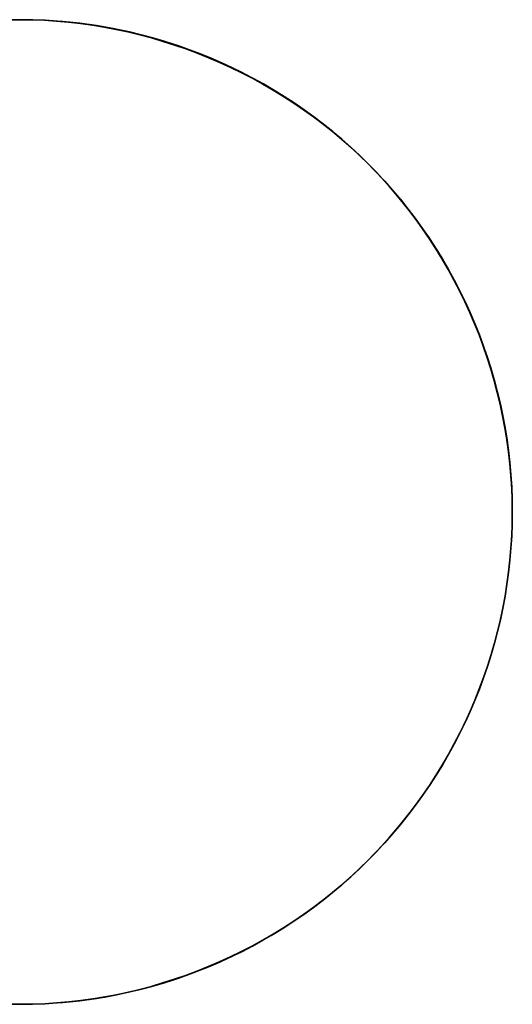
# Model space of a CAD drawing. Header units: millimetres. Extents: x -88 to 88, y -12 to 103.
# Tile 114 of 256: x -57.001 to -56.25, y 32.95 to 34.45. Entities that reach past the tile are written whole.
import ezdxf

# ---------------------------------------------------------------- set-up
doc = ezdxf.new("R2010")
doc.units = ezdxf.units.MM
doc.layers.add('TOP', color=7, linetype='Continuous', true_color=0xc80000)

msp = doc.modelspace()

# ---------------------------------------------------------------- linework, layer by layer
at = {"layer": 'TOP', "color": 254, "true_color": 0xcad1ee}
for points in [[(-56.24999999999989, 33.70000000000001), (-56.25044689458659, 33.72588710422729), (-56.25178704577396, 33.75174335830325), (-56.2540188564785, 33.77753794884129), (-56.25713966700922, 33.80324013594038), (-56.26114575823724, 33.82881928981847), (-56.26603235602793, 33.85424492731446), (-56.27179363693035, 33.87948674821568), (-56.2784227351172, 33.90451467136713), (-56.28591175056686, 33.92929887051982), (-56.29425175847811, 33.95380980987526), (-56.30343281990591, 33.97801827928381), (-56.31344399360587, 34.00189542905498), (-56.32427334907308, 34.02541280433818), (-56.33590798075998, 34.04854237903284), (-56.34833402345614, 34.0712565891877), (-56.36153666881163, 34.09352836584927), (-56.37550018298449, 34.11533116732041), (-56.390207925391, 34.13663901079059), (-56.40564236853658, 34.15742650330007), (-56.42178511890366, 34.17766887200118), (-56.43861693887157, 34.19734199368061), (-56.45611776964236, 34.21642242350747), (-56.47426675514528, 34.23488742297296), (-56.49304226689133, 34.25271498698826), (-56.51242192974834, 34.26988387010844), (-56.53238264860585, 34.28637361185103), (-56.55290063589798, 34.30216456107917), (-56.57395143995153, 34.31723789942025), (-56.59550997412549, 34.33157566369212), (-56.61755054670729, 34.34516076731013), (-56.64004689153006, 34.35797702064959), (-56.66297219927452, 34.37000915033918), (-56.68629914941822, 34.38124281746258), (-56.70999994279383, 34.39166463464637), (-56.73404633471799, 34.40126218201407), (-56.75840966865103, 34.41002402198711), (-56.78306091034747, 34.41793971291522), (-56.80797068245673, 34.42499982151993), (-56.83310929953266, 34.43119593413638), (-56.8584468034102, 34.43652066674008), (-56.88395299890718, 34.44096767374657), (-56.9095974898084, 34.44453165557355), (-56.93534971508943, 34.44720836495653), (-56.96117898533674, 34.44899461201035), (-56.98705451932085, 34.44988826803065), (-57.01294548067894, 34.44988826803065)], [(-57.01294548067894, 32.95011173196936), (-56.98705451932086, 32.95011173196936), (-56.96117898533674, 32.95100538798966), (-56.93534971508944, 32.95279163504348), (-56.90959748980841, 32.95546834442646), (-56.88395299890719, 32.95903232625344), (-56.85844680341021, 32.96347933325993), (-56.83310929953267, 32.96880406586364), (-56.80797068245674, 32.97500017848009), (-56.78306091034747, 32.98206028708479), (-56.75840966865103, 32.9899759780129), (-56.734046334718, 32.99873781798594), (-56.70999994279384, 33.00833536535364), (-56.68629914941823, 33.01875718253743), (-56.66297219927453, 33.02999084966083), (-56.64004689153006, 33.04202297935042), (-56.6175505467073, 33.05483923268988), (-56.5955099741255, 33.06842433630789), (-56.57395143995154, 33.08276210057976), (-56.55290063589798, 33.09783543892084), (-56.53238264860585, 33.11362638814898), (-56.51242192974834, 33.13011612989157), (-56.49304226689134, 33.14728501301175), (-56.47426675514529, 33.16511257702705), (-56.45611776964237, 33.18357757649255), (-56.43861693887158, 33.2026580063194), (-56.42178511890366, 33.22233112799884), (-56.40564236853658, 33.24257349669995), (-56.390207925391, 33.26336098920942), (-56.3755001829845, 33.2846688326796), (-56.36153666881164, 33.30647163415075), (-56.34833402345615, 33.32874341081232), (-56.33590798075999, 33.35145762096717), (-56.32427334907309, 33.37458719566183), (-56.31344399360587, 33.39810457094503), (-56.30343281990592, 33.4219817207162), (-56.29425175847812, 33.44619019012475), (-56.28591175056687, 33.47070112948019), (-56.2784227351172, 33.49548532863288), (-56.27179363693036, 33.52051325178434), (-56.26603235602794, 33.54575507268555), (-56.26114575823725, 33.57118071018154), (-56.25713966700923, 33.59675986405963), (-56.2540188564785, 33.62246205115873), (-56.25178704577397, 33.64825664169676), (-56.2504468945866, 33.67411289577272), (-56.2499999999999, 33.7)]]:
    msp.add_lwpolyline(points, dxfattribs=at)
at = {"layer": 'TOP', "color": 254, "true_color": 0xcad1ee, "extrusion": (-6.935584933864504e-07, 0.9999999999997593, -2.034222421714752e-08)}
msp.add_lwpolyline([(57.74997429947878, 13.56170421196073), (56.24997890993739, 13.605699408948)], dxfattribs=at)
at = {"layer": 'TOP', "color": 254, "true_color": 0xcad1ee, "extrusion": (0.9999999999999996, -1.032635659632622e-15, 2.900259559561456e-08)}
msp.add_lwpolyline([(33.69999999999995, 13.60576636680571), (33.69999998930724, 13.90608149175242)], dxfattribs=at)
at = {"layer": 'TOP', "color": 254, "true_color": 0xcad1ee, "extrusion": (1, 0, 0)}
msp.add_lwpolyline([(32.95, 13.55726540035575), (32.95, 13.85758358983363)], dxfattribs=at)
at = {"layer": 'TOP', "color": 254, "true_color": 0xcad1ee}
for points in [[(-56.2499999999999, 33.7, 13.60576473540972), (-56.25023941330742, 33.71896787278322, 13.6064316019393), (-56.25095329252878, 33.73783228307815, 13.607080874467), (-56.25213509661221, 33.75658604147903, 13.60771251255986), (-56.25377828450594, 33.77522195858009, 13.60832647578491), (-56.25587631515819, 33.79373284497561, 13.6089227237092), (-56.25842264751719, 33.81211151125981, 13.60950121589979), (-56.26141074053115, 33.83035076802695, 13.6100619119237), (-56.26483405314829, 33.84844342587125, 13.610604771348), (-56.26868604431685, 33.866382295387, 13.61112975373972), (-56.27296017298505, 33.8841601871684, 13.6116368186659), (-56.27764989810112, 33.90176991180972, 13.6121259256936), (-56.28274867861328, 33.9192042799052, 13.61259703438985), (-56.28824997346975, 33.93645610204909, 13.61305010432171), (-56.29414724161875, 33.95351818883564, 13.61348509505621), (-56.30043394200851, 33.97038335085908, 13.61390196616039), (-56.30710353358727, 33.98704439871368, 13.61430067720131), (-56.31445336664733, 34.0041817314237, 13.6146967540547), (-56.32220564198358, 34.0210875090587, 13.61507302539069), (-56.33035440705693, 34.03775613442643, 13.6154294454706), (-56.33889370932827, 34.05418201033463, 13.61576596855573), (-56.34781759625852, 34.07035953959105, 13.61608254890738), (-56.35712011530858, 34.08628312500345, 13.61637914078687), (-56.36679531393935, 34.10194716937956, 13.61665569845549), (-56.37683723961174, 34.11734607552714, 13.61691217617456), (-56.38723993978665, 34.13247424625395, 13.61714852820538), (-56.39799746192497, 34.14732608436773, 13.61736470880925), (-56.40910385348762, 34.16189599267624, 13.61756067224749), (-56.42055316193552, 34.1761783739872, 13.61773637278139), (-56.43233943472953, 34.19016763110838, 13.61789176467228), (-56.4444567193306, 34.20385816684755, 13.61802680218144), (-56.45689906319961, 34.21724438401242, 13.61814143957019), (-56.46966051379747, 34.23032068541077, 13.61823563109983), (-56.48273549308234, 34.24308177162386, 13.61830932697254), (-56.49612031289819, 34.25552376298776, 13.61836248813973), (-56.50980937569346, 34.26764071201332, 13.61839506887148), (-56.52379708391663, 34.27942667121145, 13.61840702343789), (-56.53807784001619, 34.29087569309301, 13.61839830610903), (-56.55264604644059, 34.30198183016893, 13.61836887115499), (-56.56749610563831, 34.31273913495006, 13.61831867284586), (-56.58262242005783, 34.3231416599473, 13.61824766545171), (-56.59801939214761, 34.33318345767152, 13.61815580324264), (-56.61368142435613, 34.34285858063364, 13.61804304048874), (-56.62960291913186, 34.35216108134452, 13.61790933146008), (-56.64577827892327, 34.36108501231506, 13.61775463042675), (-56.66220190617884, 34.36962442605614, 13.61757889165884), (-56.67886820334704, 34.37777337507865, 13.61738206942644), (-56.69577157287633, 34.38552591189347, 13.61716411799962), (-56.71290641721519, 34.39287608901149, 13.61692499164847), (-56.72958090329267, 34.3995522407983, 13.61667529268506), (-56.74645981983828, 34.40584485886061, 13.61640596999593), (-56.7635359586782, 34.41174738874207, 13.61611698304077), (-56.78080211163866, 34.41725327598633, 13.61580829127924), (-56.79825107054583, 34.42235596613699, 13.61547985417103), (-56.81587562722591, 34.4270489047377, 13.61513163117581), (-56.8336685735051, 34.43132553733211, 13.61476358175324), (-56.85162270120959, 34.43517930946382, 13.61437566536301), (-56.86973080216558, 34.43860366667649, 13.61396784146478), (-56.88798566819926, 34.44159205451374, 13.61354006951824), (-56.90638009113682, 34.44413791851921, 13.61309230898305), (-56.92490686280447, 34.44623470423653, 13.61262451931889), (-56.94355877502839, 34.44787585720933, 13.61213665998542), (-56.96232861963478, 34.44905482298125, 13.61162869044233), (-56.98120918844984, 34.44976504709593, 13.61110057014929), (-57.00019327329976, 34.44999997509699, 13.61055225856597), (-57.01859869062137, 34.44976676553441, 13.61000386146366)], [(-57.01854406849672, 34.44976819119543, 13.91032407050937), (-57.00013113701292, 34.4499999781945, 13.91087256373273), (-56.98116712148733, 34.44976397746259, 13.91142017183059), (-56.96230643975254, 34.44905368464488, 13.9119476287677), (-56.94355627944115, 34.44787563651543, 13.91245497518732), (-56.92492382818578, 34.44623636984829, 13.91294225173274), (-56.90641627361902, 34.4441424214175, 13.91340949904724), (-56.88804080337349, 34.4416003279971, 13.9138567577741), (-56.8698046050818, 34.43861662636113, 13.91428406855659), (-56.85171486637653, 34.43519785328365, 13.91469147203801), (-56.83377877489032, 34.43135054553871, 13.91507900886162), (-56.81600351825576, 34.42708123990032, 13.91544671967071), (-56.79839628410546, 34.42239647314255, 13.91579464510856), (-56.78096426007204, 34.41730278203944, 13.91612282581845), (-56.76371463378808, 34.41180670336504, 13.91643130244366), (-56.74665459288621, 34.40591477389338, 13.91672011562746), (-56.72979132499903, 34.39963353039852, 13.91698930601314), (-56.71313201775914, 34.39296950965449, 13.91723891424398), (-56.69599174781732, 34.38562356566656, 13.91747826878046), (-56.67908299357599, 34.37787508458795, 13.91769644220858), (-56.66241135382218, 34.36973002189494, 13.9178934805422), (-56.64598242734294, 34.36119433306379, 13.91806942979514), (-56.62980181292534, 34.35227397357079, 13.91822433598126), (-56.61387510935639, 34.34297489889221, 13.91835824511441), (-56.59820791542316, 34.33330306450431, 13.91847120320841), (-56.58280582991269, 34.32326442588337, 13.91856325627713), (-56.56767445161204, 34.31286493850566, 13.9186344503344), (-56.55281937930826, 34.30211055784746, 13.91868483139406), (-56.53824621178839, 34.29100723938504, 13.91871444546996), (-56.52396054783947, 34.27956093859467, 13.91872333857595), (-56.50996798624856, 34.26777761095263, 13.91871155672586), (-56.49627412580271, 34.25566321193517, 13.91867914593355), (-56.48288456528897, 34.24322369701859, 13.91862615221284), (-56.46980490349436, 34.23046502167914, 13.9185526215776), (-56.45704090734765, 34.21739325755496, 13.91845861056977), (-56.44459596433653, 34.20401162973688, 13.91834415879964), (-56.43247601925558, 34.19032573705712, 13.91820931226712), (-56.42068701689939, 34.17634117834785, 13.9180541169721), (-56.40923490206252, 34.16206355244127, 13.9178786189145), (-56.39812561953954, 34.14749845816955, 13.9176828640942), (-56.38736511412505, 34.13265149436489, 13.9174668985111), (-56.3769593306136, 34.1175282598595, 13.91723076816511), (-56.36691421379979, 34.10213435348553, 13.91697451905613), (-56.35723570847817, 34.08647537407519, 13.91669819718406), (-56.34792975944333, 34.07055692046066, 13.91640184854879), (-56.33900231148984, 34.05438459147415, 13.91608551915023), (-56.33045930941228, 34.03796398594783, 13.91574925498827), (-56.32230669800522, 34.02130070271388, 13.91539310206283), (-56.31455042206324, 34.00440034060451, 13.91501710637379), (-56.30719642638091, 33.9872684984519, 13.91462131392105), (-56.30051597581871, 33.97059546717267, 13.91422246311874), (-56.29421904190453, 33.95371796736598, 13.91380542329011), (-56.28831217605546, 33.93664320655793, 13.91337023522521), (-56.28280192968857, 33.91937839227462, 13.91291693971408), (-56.27769485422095, 33.90193073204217, 13.9124455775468), (-56.27299750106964, 33.88430743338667, 13.91195618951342), (-56.26871642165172, 33.86651570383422, 13.91144881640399), (-56.26485816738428, 33.84856275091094, 13.91092349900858), (-56.26142928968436, 33.83045578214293, 13.91038027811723), (-56.25843633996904, 33.81220200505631, 13.90981919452), (-56.25588586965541, 33.79380862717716, 13.90924028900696), (-56.25378443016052, 33.77528285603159, 13.90864360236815), (-56.25213857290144, 33.75663189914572, 13.90802917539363), (-56.25095484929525, 33.73786296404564, 13.90739704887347), (-56.25023981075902, 33.71898325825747, 13.90674726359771), (-56.25000000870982, 33.6999999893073, 13.90607986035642)], [(-57.01851745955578, 34.44976818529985, 13.91032504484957), (-57.00013113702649, 34.44999997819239, 13.91087256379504), (-56.98176632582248, 34.44976582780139, 13.91140270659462), (-56.9634107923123, 34.44905987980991, 13.91191561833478), (-56.94507512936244, 34.44788652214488, 13.91241115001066), (-56.92676992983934, 34.44625014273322, 13.91288915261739), (-56.90850578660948, 34.44415512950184, 13.91334947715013), (-56.89029329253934, 34.44160587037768, 13.91379197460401), (-56.87214304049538, 34.43860675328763, 13.91421649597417), (-56.85406562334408, 34.43516216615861, 13.91462289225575), (-56.83607163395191, 34.43127649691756, 13.9150110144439), (-56.81817166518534, 34.42695413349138, 13.91538071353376), (-56.80037630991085, 34.42219946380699, 13.91573184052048), (-56.78269616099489, 34.4170168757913, 13.91606424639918), (-56.76514181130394, 34.41141075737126, 13.91637778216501), (-56.74772385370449, 34.40538549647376, 13.91667229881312), (-56.73045288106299, 34.39894548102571, 13.91694764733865), (-56.71333948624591, 34.39209509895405, 13.91720367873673), (-56.69639426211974, 34.3848387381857, 13.91744024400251), (-56.67962780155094, 34.37718078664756, 13.91765719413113), (-56.66305069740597, 34.36912563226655, 13.91785438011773), (-56.64667354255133, 34.36067766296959, 13.91803165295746), (-56.63050692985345, 34.3518412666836, 13.91818886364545), (-56.61456145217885, 34.34262083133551, 13.91832586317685), (-56.59884770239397, 34.33302074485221, 13.9184425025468), (-56.58337627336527, 34.32304539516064, 13.91853863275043), (-56.56815775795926, 34.31269917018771, 13.9186141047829), (-56.55320274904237, 34.30198645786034, 13.91866876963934), (-56.53852183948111, 34.29091164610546, 13.9187024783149), (-56.52412562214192, 34.27947912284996, 13.91871508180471), (-56.51002468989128, 34.26769327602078, 13.91870643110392), (-56.49622963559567, 34.25555849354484, 13.91867637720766), (-56.48275105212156, 34.24307916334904, 13.91862477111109), (-56.46959953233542, 34.2302596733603, 13.91855146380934), (-56.45675644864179, 34.21708966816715, 13.91845664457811), (-56.44424137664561, 34.203603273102, 13.91834097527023), (-56.43206073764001, 34.1898101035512, 13.9182046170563), (-56.42022095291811, 34.1757197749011, 13.91804773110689), (-56.40872844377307, 34.16134190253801, 13.9178704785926), (-56.39758963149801, 34.14668610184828, 13.91767302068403), (-56.38681093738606, 34.13176198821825, 13.91745551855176), (-56.37639878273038, 34.11657917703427, 13.91721813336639), (-56.36635958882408, 34.10114728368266, 13.91696102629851), (-56.35669977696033, 34.08547592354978, 13.9166843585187), (-56.34742576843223, 34.06957471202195, 13.91638829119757), (-56.33854398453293, 34.05345326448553, 13.91607298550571), (-56.33006084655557, 34.03712119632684, 13.91573860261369), (-56.32198277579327, 34.02058812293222, 13.91538530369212), (-56.31431619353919, 34.00386365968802, 13.91501324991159), (-56.30706752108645, 33.98695742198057, 13.91462260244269), (-56.30020781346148, 33.96980153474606, 13.91421179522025), (-56.29378084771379, 33.95251001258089, 13.91378361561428), (-56.28778797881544, 33.93508966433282, 13.91333826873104), (-56.28223056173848, 33.91754729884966, 13.91287595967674), (-56.27710995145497, 33.89988972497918, 13.91239689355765), (-56.27242750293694, 33.88212375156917, 13.91190127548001), (-56.26818457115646, 33.8642561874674, 13.91138931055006), (-56.26438251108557, 33.84629384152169, 13.91086120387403), (-56.26102267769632, 33.82824352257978, 13.91031716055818), (-56.25810642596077, 33.81011203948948, 13.90975738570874), (-56.25563511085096, 33.79190620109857, 13.90918208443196), (-56.25361008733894, 33.77363281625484, 13.90859146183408), (-56.25203271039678, 33.75529869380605, 13.90798572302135), (-56.25090433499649, 33.73691064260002, 13.9073650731), (-56.25022631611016, 33.7184754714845, 13.90672971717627), (-56.25000000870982, 33.6999999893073, 13.90607986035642)], [(-56.2499999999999, 33.7, 13.60576473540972), (-56.25023514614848, 33.71844206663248, 13.60641315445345), (-56.25093792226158, 33.73685993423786, 13.60704719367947), (-56.25210433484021, 33.75524396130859, 13.60766662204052), (-56.25373039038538, 33.7735845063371, 13.60827120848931), (-56.25581209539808, 33.79187192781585, 13.60886072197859), (-56.25834545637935, 33.81009658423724, 13.60943493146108), (-56.26132647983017, 33.82824883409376, 13.60999360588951), (-56.26475117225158, 33.84631903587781, 13.61053651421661), (-56.26861554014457, 33.86429754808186, 13.61106342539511), (-56.27291559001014, 33.88217472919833, 13.61157410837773), (-56.27764732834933, 33.89994093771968, 13.61206833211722), (-56.28280676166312, 33.91758653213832, 13.61254586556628), (-56.28838989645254, 33.93510187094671, 13.61300647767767), (-56.29439273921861, 33.95247731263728, 13.6134499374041), (-56.30081129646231, 33.96970321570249, 13.61387601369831), (-56.30764157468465, 33.98676993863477, 13.61428447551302), (-56.31487958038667, 34.00366783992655, 13.61467509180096), (-56.32252132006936, 34.02038727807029, 13.61504763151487), (-56.33056280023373, 34.03691861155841, 13.61540186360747), (-56.33900002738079, 34.05325219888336, 13.61573755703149), (-56.34782900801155, 34.06937839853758, 13.61605448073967), (-56.35704574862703, 34.08528756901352, 13.61635240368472), (-56.36664625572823, 34.1009700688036, 13.61663109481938), (-56.37662653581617, 34.11641625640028, 13.61689032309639), (-56.38698259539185, 34.13161649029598, 13.61712985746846), (-56.39771044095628, 34.14656112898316, 13.61734946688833), (-56.40880607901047, 34.16124053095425, 13.61754892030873), (-56.42026551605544, 34.17564505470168, 13.61772798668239), (-56.43208475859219, 34.18976505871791, 13.61788643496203), (-56.44425981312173, 34.20359090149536, 13.61802403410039), (-56.45678668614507, 34.21711294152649, 13.61814055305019), (-56.46966138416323, 34.23032153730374, 13.61823576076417), (-56.48286410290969, 34.2431926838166, 13.61830935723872), (-56.49638168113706, 34.25571658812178, 13.6183613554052), (-56.51020438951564, 34.267889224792, 13.61839189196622), (-56.52432249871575, 34.2797065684, 13.61840110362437), (-56.53872627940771, 34.29116459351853, 13.61838912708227), (-56.55340600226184, 34.30225927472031, 13.61835609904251), (-56.56835193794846, 34.31298658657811, 13.61830215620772), (-56.5835543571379, 34.32334250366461, 13.61822743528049), (-56.59900353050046, 34.3333230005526, 13.61813207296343), (-56.61468972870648, 34.34292405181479, 13.61801620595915), (-56.63060322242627, 34.35214163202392, 13.61787997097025), (-56.64673428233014, 34.36097171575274, 13.61772350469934), (-56.66307317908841, 34.36941027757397, 13.61754694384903), (-56.67961018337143, 34.37745329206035, 13.61735042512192), (-56.69633556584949, 34.38509673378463, 13.61713408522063), (-56.71323959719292, 34.39233657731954, 13.61689806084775), (-56.73031254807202, 34.39916879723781, 13.61664248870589), (-56.74754468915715, 34.40558936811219, 13.61636750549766), (-56.76492629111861, 34.41159426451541, 13.61607324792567), (-56.78244762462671, 34.41717946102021, 13.61575985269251), (-56.80009896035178, 34.42234093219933, 13.61542745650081), (-56.81787056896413, 34.42707465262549, 13.61507619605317), (-56.83575272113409, 34.43137659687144, 13.61470620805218), (-56.85373568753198, 34.43524273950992, 13.61431762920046), (-56.87180973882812, 34.43866905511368, 13.61391059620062), (-56.88996514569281, 34.44165151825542, 13.61348524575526), (-56.9081921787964, 34.4441861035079, 13.61304171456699), (-56.92648110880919, 34.44626878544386, 13.61258013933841), (-56.94482220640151, 34.44789553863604, 13.61210065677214), (-56.96320574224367, 34.44906233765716, 13.61160340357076), (-56.98162198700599, 34.44976515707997, 13.6110885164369), (-57.0000612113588, 34.4499999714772, 13.61055613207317), (-57.01851192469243, 34.44977240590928, 13.61000679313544)], [(-56.25000000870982, 33.6999999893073, 13.90607986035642), (-56.25022837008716, 33.68159531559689, 13.90541925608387), (-56.25091200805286, 33.66320273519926, 13.90474570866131), (-56.25204875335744, 33.64483306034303, 13.90405969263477), (-56.25363643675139, 33.62649710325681, 13.90336168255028), (-56.25567288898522, 33.60820567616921, 13.90265215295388), (-56.25815594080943, 33.58996959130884, 13.9019315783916), (-56.26108342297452, 33.57179966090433, 13.90120043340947), (-56.26445316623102, 33.55370669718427, 13.90045919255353), (-56.26826300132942, 33.53570151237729, 13.89970833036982), (-56.27251075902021, 33.51779491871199, 13.89894832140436), (-56.27719427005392, 33.49999772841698, 13.8981796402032), (-56.28231136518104, 33.4823207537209, 13.89740276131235), (-56.28785987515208, 33.46477480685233, 13.89661815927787), (-56.29383763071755, 33.4473707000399, 13.89582630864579), (-56.30024246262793, 33.43011924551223, 13.89502768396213), (-56.30707220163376, 33.41303125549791, 13.89422275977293), (-56.31432373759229, 33.39611794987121, 13.89341200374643), (-56.32199120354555, 33.37938973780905, 13.89259589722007), (-56.33006847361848, 33.3628557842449, 13.89177491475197), (-56.33854942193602, 33.34652525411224, 13.89094953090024), (-56.3474279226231, 33.33040731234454, 13.89012022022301), (-56.35669784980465, 33.31451112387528, 13.8892874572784), (-56.36635307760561, 33.29884585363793, 13.88845171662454), (-56.37638748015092, 33.28342066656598, 13.88761347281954), (-56.3867949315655, 33.2682447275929, 13.88677320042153), (-56.3975693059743, 33.25332720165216, 13.88593137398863), (-56.40870447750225, 33.23867725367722, 13.88508846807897), (-56.42019432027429, 33.2243040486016, 13.88424495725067), (-56.43203270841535, 33.21021675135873, 13.88340131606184), (-56.44421351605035, 33.19642452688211, 13.88255801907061), (-56.45673061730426, 33.18293654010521, 13.88171554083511), (-56.46957788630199, 33.1697619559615, 13.88087435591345), (-56.48274814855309, 33.15690998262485, 13.88003522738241), (-56.49623198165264, 33.14438803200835, 13.87919890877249), (-56.51002022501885, 33.13220223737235, 13.87836583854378), (-56.52410371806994, 33.12035873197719, 13.87753645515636), (-56.53847330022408, 33.10886364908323, 13.87671119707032), (-56.5531198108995, 33.09772312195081, 13.87589050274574), (-56.56803408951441, 33.08694328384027, 13.87507481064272), (-56.58320697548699, 33.07653026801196, 13.87426455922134), (-56.59862930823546, 33.06649020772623, 13.87346018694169), (-56.61429192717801, 33.05682923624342, 13.87266213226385), (-56.63018567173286, 33.04755348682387, 13.87187083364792), (-56.6463013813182, 33.03866909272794, 13.87108672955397), (-56.66262989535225, 33.03018218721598, 13.8703102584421), (-56.67916205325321, 33.02209890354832, 13.8695418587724), (-56.69588869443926, 33.01442537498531, 13.86878196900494), (-56.71280065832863, 33.0071677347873, 13.86803102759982), (-56.72988768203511, 33.00033180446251, 13.86728947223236), (-56.74713840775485, 32.99392076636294, 13.8665577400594), (-56.76454202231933, 32.98793679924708, 13.86583626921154), (-56.78208771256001, 32.98238208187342, 13.86512549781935), (-56.79976466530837, 32.97725879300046, 13.86442586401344), (-56.81756206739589, 32.97256911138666, 13.86373780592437), (-56.83546910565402, 32.96831521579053, 13.86306176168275), (-56.85347496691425, 32.96449928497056, 13.86239816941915), (-56.87156883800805, 32.96112349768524, 13.86174746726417), (-56.88973990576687, 32.95819003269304, 13.8611100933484), (-56.9079773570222, 32.95570106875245, 13.86048648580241), (-56.92627037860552, 32.95365878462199, 13.8598770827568), (-56.94460815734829, 32.95206535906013, 13.85928232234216), (-56.96297988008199, 32.95092297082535, 13.85870264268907), (-56.98137473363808, 32.95023379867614, 13.85813848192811), (-56.99978190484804, 32.950000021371, 13.85759027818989), (-57.01875011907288, 32.9502339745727, 13.85704226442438)], [(-57.01856166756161, 32.95023345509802, 13.55672918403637), (-57.00017274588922, 32.95000002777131, 13.55726033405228), (-56.98180408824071, 32.95023285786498, 13.55780726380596), (-56.96344504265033, 32.95093757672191, 13.55837048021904), (-56.94510618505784, 32.95210979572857, 13.55894952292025), (-56.926798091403, 32.95374512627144, 13.5595439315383), (-56.90853133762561, 32.95583917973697, 13.56015324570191), (-56.89031649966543, 32.95838756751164, 13.56077700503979), (-56.87216415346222, 32.9613859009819, 13.56141474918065), (-56.85408487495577, 32.96482979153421, 13.56206601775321), (-56.83608924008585, 32.96871485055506, 13.56273035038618), (-56.81818782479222, 32.97303668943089, 13.56340728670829), (-56.80039120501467, 32.97779091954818, 13.56409636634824), (-56.78270995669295, 32.98297315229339, 13.56479712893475), (-56.76515465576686, 32.98857899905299, 13.56550911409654), (-56.74773587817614, 32.99460407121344, 13.56623186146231), (-56.73046419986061, 33.0010439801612, 13.5669649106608), (-56.71335019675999, 33.00789433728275, 13.56770780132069), (-56.69640444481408, 33.01515075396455, 13.56846007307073), (-56.67963751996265, 33.02280884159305, 13.56922126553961), (-56.66305999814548, 33.03086421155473, 13.56999091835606), (-56.64668245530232, 33.03931247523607, 13.57076857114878), (-56.63051546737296, 33.04814924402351, 13.57155376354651), (-56.61456961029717, 33.05737012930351, 13.57234603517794), (-56.59885546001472, 33.06697074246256, 13.57314492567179), (-56.5833835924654, 33.07694669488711, 13.57394997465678), (-56.56816458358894, 33.08729359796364, 13.57476072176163), (-56.55320900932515, 33.0980070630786, 13.57557670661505), (-56.53852744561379, 33.10908270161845, 13.57639746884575), (-56.52413046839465, 33.12051612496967, 13.57722254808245), (-56.51002865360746, 33.13230294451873, 13.57805148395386), (-56.49623257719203, 33.14443877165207, 13.5788838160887), (-56.48275281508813, 33.15691921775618, 13.57971908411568), (-56.46959994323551, 33.16973989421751, 13.58055682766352), (-56.45676268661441, 33.18290343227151, 13.58139748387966), (-56.44425351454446, 33.19638247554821, 13.58223973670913), (-56.43207878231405, 33.21016750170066, 13.58308306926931), (-56.42024484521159, 33.22424898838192, 13.58392696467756), (-56.40875805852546, 33.23861741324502, 13.58477090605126), (-56.39762477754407, 33.25326325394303, 13.58561437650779), (-56.38685135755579, 33.26817698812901, 13.58645685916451), (-56.37644415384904, 33.28334909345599, 13.58729783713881), (-56.36640952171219, 33.29877004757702, 13.58813679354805), (-56.35675381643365, 33.31443032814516, 13.58897321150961), (-56.34748339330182, 33.33032041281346, 13.58980657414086), (-56.33860460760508, 33.34643077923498, 13.59063636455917), (-56.33012381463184, 33.36275190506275, 13.59146206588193), (-56.32204736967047, 33.37927426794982, 13.5922831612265), (-56.31438162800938, 33.39598834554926, 13.59309913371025), (-56.30713294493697, 33.41288461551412, 13.59390946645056), (-56.30026483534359, 33.43005051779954, 13.59471833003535), (-56.29383010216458, 33.44735180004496, 13.59551942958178), (-56.28783008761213, 33.46478170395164, 13.59631248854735), (-56.28226613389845, 33.48233347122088, 13.59709723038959), (-56.27713958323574, 33.50000034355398, 13.597873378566), (-56.2724517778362, 33.5177755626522, 13.59864065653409), (-56.26820405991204, 33.53565237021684, 13.59939878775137), (-56.26439777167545, 33.5536240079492, 13.60014749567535), (-56.26103425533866, 33.57168371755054, 13.60088650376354), (-56.25811485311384, 33.58982474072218, 13.60161553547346), (-56.25564090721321, 33.60804031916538, 13.60233431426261), (-56.25361375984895, 33.62632369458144, 13.6030425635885), (-56.2520347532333, 33.64466810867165, 13.60374000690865), (-56.25090522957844, 33.66306680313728, 13.60442636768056), (-56.25022653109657, 33.68151301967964, 13.60510136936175), (-56.2499999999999, 33.7, 13.60576473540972)], [(-56.25000000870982, 33.6999999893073, 13.90607986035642), (-56.2502353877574, 33.68154671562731, 13.90541744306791), (-56.25093886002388, 33.66311786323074, 13.90474236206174), (-56.25210642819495, 33.64472307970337, 13.90405507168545), (-56.25373409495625, 33.62637201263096, 13.90335602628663), (-56.25581786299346, 33.60807430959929, 13.90264568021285), (-56.25835373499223, 33.58983961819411, 13.90192448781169), (-56.26133771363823, 33.57167758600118, 13.9011929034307), (-56.26476580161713, 33.55359786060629, 13.90045138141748), (-56.26863400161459, 33.53561008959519, 13.89970037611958), (-56.27293831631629, 33.51772392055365, 13.89894034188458), (-56.27767474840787, 33.49994900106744, 13.89817173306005), (-56.28283930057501, 33.48229497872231, 13.89739500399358), (-56.28842797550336, 33.46477150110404, 13.89661060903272), (-56.29443677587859, 33.44738821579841, 13.89581900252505), (-56.30086170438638, 33.43015477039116, 13.89502063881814), (-56.30769876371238, 33.41308081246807, 13.89421597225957), (-56.31494395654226, 33.3961759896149, 13.89340545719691), (-56.32259328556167, 33.37944994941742, 13.89258954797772), (-56.33064275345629, 33.3629123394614, 13.89176869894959), (-56.33908836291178, 33.3465728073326, 13.89094336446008), (-56.34792611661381, 33.33044100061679, 13.89011399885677), (-56.35715201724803, 33.31452656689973, 13.88928105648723), (-56.36676206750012, 33.29883915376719, 13.88844499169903), (-56.37675227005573, 33.28338840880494, 13.88760625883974), (-56.38711862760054, 33.26818397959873, 13.88676531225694), (-56.3978571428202, 33.25323551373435, 13.8859226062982), (-56.40896381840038, 33.23855265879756, 13.88507859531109), (-56.42043465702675, 33.22414506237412, 13.88423373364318), (-56.43226566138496, 33.21002237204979, 13.88338847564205), (-56.44445283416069, 33.19619423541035, 13.88254327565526), (-56.4569921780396, 33.18267030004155, 13.8816985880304), (-56.46987969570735, 33.16946021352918, 13.88085486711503), (-56.48320793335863, 33.15646860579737, 13.88000601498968), (-56.49682163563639, 33.14384095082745, 13.87916169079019), (-56.51071313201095, 33.1315804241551, 13.87832222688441), (-56.52487475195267, 33.11969020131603, 13.87748795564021), (-56.53929882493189, 33.10817345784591, 13.87665920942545), (-56.55397768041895, 33.09703336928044, 13.87583632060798), (-56.56890364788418, 33.08627311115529, 13.87501962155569), (-56.58406905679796, 33.07589585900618, 13.87420944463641), (-56.59946623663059, 33.06590478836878, 13.87340612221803), (-56.61508751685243, 33.05630307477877, 13.87260998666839), (-56.63092522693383, 33.04709389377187, 13.87182137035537), (-56.64697169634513, 33.03828042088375, 13.87104060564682), (-56.66321925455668, 33.0298658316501, 13.8702680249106), (-56.6796602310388, 33.02185330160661, 13.86950396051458), (-56.69628695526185, 33.01424600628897, 13.86874874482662), (-56.71309175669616, 33.00704712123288, 13.86800271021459), (-56.73006696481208, 33.00025982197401, 13.86726618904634), (-56.74720490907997, 32.99388728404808, 13.86653951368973), (-56.76449791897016, 32.98793268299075, 13.86582301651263), (-56.78193832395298, 32.98239919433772, 13.86511702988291), (-56.79951845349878, 32.97728999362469, 13.86442188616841), (-56.81723063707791, 32.97260825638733, 13.86373791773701), (-56.83506720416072, 32.96835715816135, 13.86306545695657), (-56.85302048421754, 32.96453987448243, 13.86240483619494), (-56.8710828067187, 32.96115958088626, 13.86175638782), (-56.88924650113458, 32.95821945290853, 13.8611204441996), (-56.90750389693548, 32.95572266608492, 13.8604973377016), (-56.92584732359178, 32.95367239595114, 13.85988740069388), (-56.9442691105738, 32.95207181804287, 13.85929096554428), (-56.96276158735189, 32.95092410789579, 13.85870836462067), (-56.98131708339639, 32.9502324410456, 13.85813993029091), (-56.99992792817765, 32.94999999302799, 13.85758599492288), (-57.01838373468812, 32.95022502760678, 13.85705267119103)], [(-57.01819072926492, 32.95022314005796, 13.55674007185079), (-56.99978170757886, 32.95000003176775, 13.55727180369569), (-56.98137468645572, 32.95023381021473, 13.55782005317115), (-56.96297997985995, 32.9509229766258, 13.55838426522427), (-56.94460840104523, 32.95206535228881, 13.55896400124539), (-56.92627076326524, 32.95365875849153, 13.55955882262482), (-56.90797787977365, 32.95570101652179, 13.56016829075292), (-56.88974056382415, 32.95818994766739, 13.56079196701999), (-56.87156962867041, 32.96112337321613, 13.56142941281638), (-56.85347588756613, 32.96449911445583, 13.56208018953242), (-56.83547015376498, 32.9683149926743, 13.56274385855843), (-56.81756324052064, 32.97256882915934, 13.56341998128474), (-56.7997659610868, 32.97725844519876, 13.56410811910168), (-56.78208912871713, 32.98238166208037, 13.5648078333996), (-56.76454355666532, 32.98793630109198, 13.5655186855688), (-56.74714005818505, 32.99392018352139, 13.56624023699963), (-56.72988944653, 33.00033113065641, 13.56697204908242), (-56.71280253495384, 33.00716696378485, 13.56771368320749), (-56.69589221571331, 33.01442381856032, 13.56846463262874), (-56.67916718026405, 33.02209647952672, 13.56922452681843), (-56.6626365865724, 33.03017881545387, 13.56999292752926), (-56.64630959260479, 33.03866469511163, 13.57076939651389), (-56.6301953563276, 33.04754798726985, 13.57155349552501), (-56.61430303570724, 33.05682256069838, 13.57234478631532), (-56.5986417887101, 33.06648228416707, 13.57314283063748), (-56.58322077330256, 33.07652102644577, 13.5739471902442), (-56.56804914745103, 33.08693265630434, 13.57475742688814), (-56.5531360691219, 33.0977110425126, 13.57557310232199), (-56.53849069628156, 33.10885005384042, 13.57639377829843), (-56.5241221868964, 33.12034355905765, 13.57721901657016), (-56.51003969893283, 33.13218542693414, 13.57804837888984), (-56.49625239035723, 33.14436952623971, 13.57888142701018), (-56.48276941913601, 33.15688972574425, 13.57971772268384), (-56.46959994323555, 33.16973989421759, 13.58055682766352), (-56.45675081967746, 33.18291531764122, 13.58139815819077), (-56.44423192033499, 33.19640422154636, 13.58224078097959), (-56.43204937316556, 33.21019743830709, 13.58308422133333), (-56.42020930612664, 33.22428580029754, 13.58392800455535), (-56.40871784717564, 33.23866013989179, 13.58477165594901), (-56.39758112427, 33.25331128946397, 13.58561470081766), (-56.38680526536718, 33.26823008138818, 13.58645666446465), (-56.37639639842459, 33.28340734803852, 13.58729707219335), (-56.36636065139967, 33.29883392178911, 13.5881354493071), (-56.35670415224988, 33.31450063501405, 13.58897132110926), (-56.34743302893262, 33.33039832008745, 13.58980421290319), (-56.33855340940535, 33.34651780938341, 13.59063364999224), (-56.3300714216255, 33.36284993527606, 13.59145915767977), (-56.3219931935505, 33.37938553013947, 13.59228026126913), (-56.31432485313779, 33.39611542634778, 13.59309648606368), (-56.30707252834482, 33.41303045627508, 13.59390735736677), (-56.30024274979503, 33.43011848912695, 13.59471231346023), (-56.29383788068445, 33.44736998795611, 13.59551096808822), (-56.2878600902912, 33.46477414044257, 13.5963028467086), (-56.28231154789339, 33.48232013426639, 13.59708747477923), (-56.27719442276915, 33.4999971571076, 13.59786437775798), (-56.27251088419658, 33.51779439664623, 13.59863308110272), (-56.26826310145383, 33.53570104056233, 13.5993931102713), (-56.26445324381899, 33.55370627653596, 13.60014399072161), (-56.26108348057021, 33.57179929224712, 13.60088524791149), (-56.25815598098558, 33.58996927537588, 13.60161640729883), (-56.25567291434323, 33.60820541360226, 13.60233699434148), (-56.25363644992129, 33.62649689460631, 13.6030465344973), (-56.25204875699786, 33.64483290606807, 13.60374455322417), (-56.25091200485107, 33.66320263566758, 13.60443057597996), (-56.25022836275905, 33.68159527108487, 13.60510412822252), (-56.2499999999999, 33.7, 13.60576473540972)]]:
    msp.add_polyline3d(points, dxfattribs=at)

doc.saveas('drawing.dxf')
